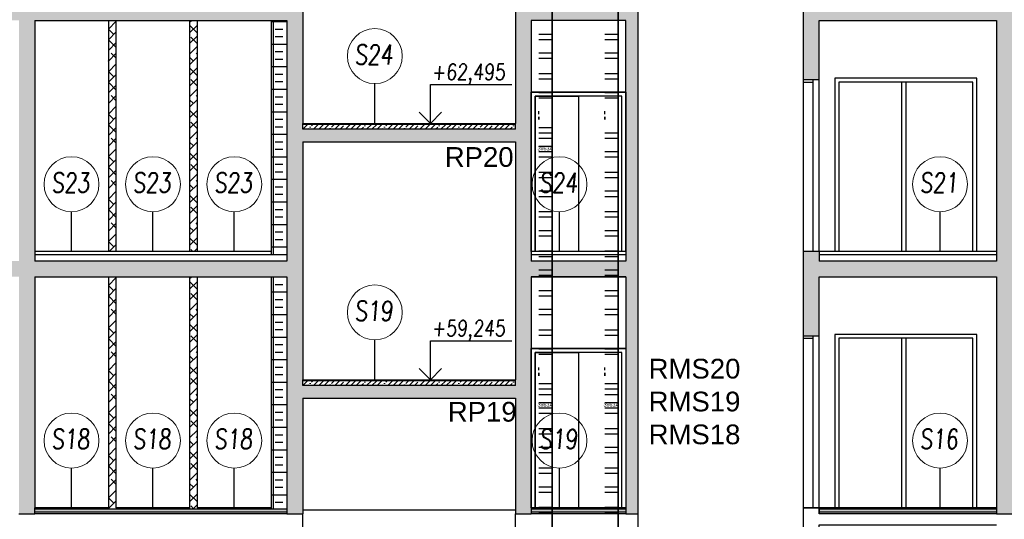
# Model space of a CAD drawing. Header units: millimetres. Extents: x 171 to 266814, y 44 to 350448.
# Tile 78 of 105: x 14834 to 27324, y 99103 to 105439. Entities that reach past the tile are written whole.
import ezdxf

# ---------------------------------------------------------------- set-up
doc = ezdxf.new("R2010")
doc.units = ezdxf.units.MM
doc.header["$LTSCALE"] = 100
doc.linetypes.add('ČÁRKOVANÁ', pattern=[19.05, 12.7, -6.35])
doc.layers.add('DVERE', color=7, linetype='Continuous', true_color=0xf00000)
for name, color, linetype in [('Elektro přívod', 1, 'Continuous'), ('KOTY', 7, 'Continuous'), ('KOTY 50', 7, 'Continuous'), ('LEGENDA', 7, 'Continuous'), ('NOVÁ TENKÁ', 240, 'Continuous'), ('NOVÁ TLUSTÁ', 240, 'Continuous'), ('Přípojnice', 202, 'Continuous'), ('SRAFA', 9, 'Continuous'), ('TENKA', 253, 'Continuous'), ('TLUSTA', 2, 'Continuous'), ('ŽB', 3, 'Continuous'), ('ŽB NOVÝ', 240, 'Continuous')]:
    doc.layers.add(name, color=color, linetype=linetype)
doc.layers.add('SRAFA ŽB', color=254, linetype='Continuous', lineweight=35)
doc.layers.add('SRAFY', color=7, linetype='Continuous', lineweight=13)
doc.styles.add('arial', font='arial.ttf', dxfattribs={"width": 0.8, "height": 1})
doc.styles.add('CS-ROMANS', font='romans.shx', dxfattribs={"width": 0.75, "oblique": 5})
doc.styles.get("Standard").update_dxf_attribs({"font": 'arial.ttf'})

msp = doc.modelspace()

# ---------------------------------------------------------------- hatches: boundary and pattern name
at = {"layer": 'SRAFA'}
h = msp.add_hatch(dxfattribs=at)
h.set_pattern_fill('ANSI38', color=253, scale=30)
h.set_pattern_definition([(45, (51184.38, 33723.78), (-67.35192, 67.35192), []), (135, (51184.38, 33723.78), (-202.05576, 67.35192), [238.125, -142.875])])
h.paths.add_polyline_path([(15958.671, 102498.396), (16058.671, 102498.396), (16058.671, 105428.423), (15958.671, 105428.423)])
h.paths.add_polyline_path([(16988.671, 102498.396), (17088.671, 102498.396), (17088.671, 105428.423), (16988.671, 105428.423)])
h = msp.add_hatch(dxfattribs=at)
h.set_pattern_fill('INSUL', color=253, scale=30)
h.set_pattern_definition([(0, (-48790.62, 17403.78), (0, 285.75), []), (0, (-48790.62, 17499.03), (0, 285.75), [95.25, -95.25]), (0, (-48790.62, 17594.28), (0, 285.75), [95.25, -95.25])])
h.paths.add_polyline_path([(18223.672, 101848.396), (18073.672, 101848.396), (18073.672, 99233.396), (18223.672, 99233.396)])
h.paths.add_polyline_path([(18223.672, 101863.396), (18073.672, 101863.396), (18073.672, 101848.396), (18223.672, 101848.396)])
h.paths.add_polyline_path([(18223.672, 101963.396), (18073.672, 101963.396), (18073.672, 101863.396), (18223.672, 101863.396)])
h.paths.add_polyline_path([(18073.672, 101963.396), (18048.672, 101963.396), (18048.672, 101863.396), (18073.672, 101863.396)])
h.paths.add_polyline_path([(18073.672, 101863.396), (18048.672, 101863.396), (18048.672, 101848.396), (18073.672, 101848.396)])
h.paths.add_polyline_path([(18073.672, 101848.396), (18023.671, 101848.396), (18023.671, 99248.396), (18048.672, 99233.396), (18073.672, 99233.396)])
h.paths.add_polyline_path([(18223.672, 102178.423), (18073.672, 102178.423), (18073.672, 101963.396), (18223.672, 101963.396)])
h.paths.add_polyline_path([(18073.672, 102458.396), (18223.672, 102458.396), (18223.672, 105428.423), (18073.672, 105428.423)])
h.paths.add_polyline_path([(18023.671, 102458.396), (18073.672, 102458.396), (18073.672, 105428.423), (18023.671, 105428.423)])
h.paths.add_polyline_path([(18073.672, 102178.423), (18023.671, 102178.423), (18023.671, 101963.396), (18073.672, 101963.396)])
h = msp.add_hatch(dxfattribs=at)
h.set_pattern_fill('ANSI38', color=253, scale=30)
h.set_pattern_definition([(45, (51184.38, 30473.78), (-67.35192, 67.35192), []), (135, (51184.38, 30473.78), (-202.05576, 67.35192), [238.125, -142.875])])
h.paths.add_polyline_path([(16058.671, 102178.423), (15958.671, 102178.423), (15958.671, 99233.423), (16058.671, 99233.423)])
h.paths.add_polyline_path([(17088.671, 102178.423), (16988.671, 102178.423), (16988.671, 99233.423), (17088.671, 99233.423)])
h = msp.add_hatch(dxfattribs=at)
h.set_pattern_fill('ANSI35', color=253, scale=15)
h.set_pattern_definition([(45, (-48815.62, 33723.78), (-67.35192, 67.35192), []), (45, (-48748.27, 33723.78), (-67.35192, 67.35192), [119.0625, -23.8125, 0, -23.8125])])
h.paths.add_polyline_path([(18223.671, 99233.396), (18048.671, 99233.396), (15023.671, 99233.396), (15023.671, 99193.396), (18223.671, 99193.396)])
h.paths.add_polyline_path([(22523.671, 99233.396), (21323.671, 99233.396), (21323.671, 99193.396), (22523.671, 99193.396)])
h.paths.add_polyline_path([(27223.671, 99233.396), (24973.671, 99233.396), (24973.671, 99193.396), (27223.671, 99193.396)])
at = {"layer": 'SRAFA ŽB'}
h = msp.add_hatch(color=253, dxfattribs=at)
h.dxf.hatch_style = 1
h.paths.add_polyline_path([(21323.671, 112648.566), (22523.671, 112648.566), (22523.671, 112868.566), (24772.727, 112868.566), (24773.671, 111178.396), (24973.671, 111178.396), (24973.671, 111788.396), (27223.671, 111788.396), (27223.671, 108323.396), (27223.671, 105748.396), (27223.671, 105628.396), (24973.671, 105628.396), (24973.671, 105748.396), (24773.671, 105748.396), (24773.671, 104678.396), (24973.671, 104678.396), (24973.671, 105428.423), (27223.671, 105428.423), (27223.671, 102498.396), (27223.671, 102378.396), (24973.671, 102378.396), (24973.671, 102498.396), (24773.671, 102498.396), (24773.671, 101428.396), (24973.671, 101428.396), (24973.671, 102178.423), (27223.671, 102178.423), (27223.671, 99248.396), (27223.671, 99173.396), (27423.671, 99173.396), (27423.671, 99248.396), (27423.671, 102178.423), (33971.783, 102178.423), (33971.783, 102378.396), (27423.671, 102378.396), (27423.671, 102498.396), (27423.671, 105428.423), (33971.783, 105428.423), (33971.783, 105628.423), (27423.671, 105628.423), (27423.671, 105748.396), (27423.671, 109348.396), (27423.671, 112648.566), (33973.671, 112648.566), (33971.783, 112868.566), (33771.783, 112868.566), (33773.671, 112868.566), (27422.727, 112868.566), (27422.727, 113388.566), (27222.727, 113388.566), (27222.255, 111988.396), (24973.199, 111988.396), (24973.671, 113678.396), (22673.671, 113678.396), (22673.671, 113498.396), (24772.727, 113498.396), (24772.727, 112868.566), (18422.727, 112868.566), (18422.734, 113288.566), (18223.678, 113288.566), (18223.671, 111988.396), (15023.671, 111988.566), (15023.671, 113388.566), (14823.671, 113388.566), (14823.671, 112868.566), (8273.671, 112868.566), (8273.671, 112648.566), (14823.671, 112648.566), (14823.671, 108878.423), (8273.671, 108878.423), (8273.671, 108678.423), (12926.171, 108678.423), (13001.171, 108678.423), (14823.671, 108678.396), (14823.671, 105748.396), (14823.671, 105628.396), (8273.671, 105628.396), (8273.671, 105588.396), (8273.671, 105428.423), (12926.171, 105428.423), (13001.171, 105428.423), (14823.671, 105428.423), (14823.671, 99248.396), (14823.671, 99173.396), (15023.671, 99173.396), (15023.671, 99248.396), (15023.671, 105428.423), (15958.671, 105428.423), (16058.671, 105428.423), (16988.671, 105428.423), (17088.671, 105428.423), (18223.671, 105428.423), (18223.671, 99233.396), (18223.671, 99173.396), (18423.671, 99173.396), (18423.671, 100638.396), (21123.671, 100638.396), (21123.671, 99248.396), (21123.671, 99173.396), (21323.671, 99173.396), (21323.671, 99248.396), (21323.671, 102178.396), (22523.671, 102178.396), (22523.671, 99248.396), (22523.671, 99173.396), (22673.671, 99173.396), (22673.671, 113678.402), (22523.671, 113678.389), (22523.671, 108323.396), (22523.671, 105748.396), (22523.671, 105628.423), (21323.671, 105628.423), (21323.671, 105748.396), (21323.671, 108638.396)])
h.paths.add_polyline_path([(15023.671, 108678.423), (15958.671, 108678.423), (16058.671, 108678.423), (16988.671, 108678.423), (17088.671, 108678.423), (18223.671, 108678.423), (18223.671, 108878.396), (15023.671, 108878.396), (15023.671, 111788.396), (18223.671, 111788.396), (18223.671, 108308.396), (18223.671, 105733.396), (18223.671, 105628.396), (15023.671, 105628.396), (15023.671, 105748.396)], flags=16)
h.paths.add_polyline_path([(16058.671, 105733.396), (16058.671, 105748.396), (16058.671, 108598.396), (16988.671, 108598.396), (16988.671, 105748.396), (16988.671, 105733.396), (17088.671, 105733.396), (17088.671, 105748.396), (17088.671, 108598.396), (18023.671, 108598.396), (18023.671, 105748.396), (18023.671, 105733.396)], flags=0)
h.paths.add_polyline_path([(18023.671, 110923.396), (15023.671, 110923.396), (15023.671, 110938.396), (18023.671, 110938.396)], flags=0)
h.paths.add_polyline_path([(18423.671, 112648.566), (21123.671, 112648.566), (21123.671, 107373.396), (21123.671, 107298.423), (18423.671, 107298.423), (18423.671, 107373.423)], flags=16)
h.paths.add_polyline_path([(18423.671, 107138.423), (21123.671, 107138.423), (21123.671, 104123.423), (21123.671, 104048.423), (18423.671, 104048.423), (18423.671, 104123.423)], flags=16)
h.paths.add_polyline_path([(18423.671, 110923.396), (18423.671, 110938.396), (21123.671, 110938.396), (21123.671, 110923.396)], flags=0)
h.paths.add_polyline_path([(18423.671, 103888.423), (21123.671, 103888.423), (21123.671, 100873.396), (21123.671, 100798.396), (18423.671, 100798.396), (18423.671, 100873.396)], flags=16)
h.paths.add_polyline_path([(21323.671, 105428.396), (22523.671, 105428.396), (22523.671, 102498.396), (22523.671, 102378.423), (21323.671, 102378.423), (21323.671, 102498.396)], flags=16)
h.paths.add_polyline_path([(21323.671, 104518.396), (22523.671, 104518.396), (22523.671, 102498.396), (21323.671, 102498.396)], flags=0)
h.paths.add_polyline_path([(14823.671, 102378.423), (8273.671, 102378.423), (8273.671, 102178.423), (12926.171, 102178.423), (13001.171, 102178.423), (14823.671, 102178.423)], flags=17)
h.paths.add_polyline_path([(18223.671, 102378.396), (15023.671, 102378.396), (15023.671, 102338.396), (15023.671, 102178.423), (18223.671, 102178.423)], flags=17)
h.paths.add_polyline_path([(27223.671, 108878.396), (24973.671, 108878.396), (24973.671, 108998.396), (24773.671, 108998.396), (24773.671, 107928.396), (24973.671, 107928.396), (24973.671, 108678.396), (27223.671, 108678.396)], flags=17)
h.paths.add_polyline_path([(33971.783, 108878.396), (27423.671, 108878.396), (27423.671, 108838.396), (27423.671, 108678.437), (33971.783, 108678.41)], flags=17)
at = {"layer": 'SRAFY'}
h = msp.add_hatch(dxfattribs=at)
h.set_pattern_fill('ANSI35', color=253, scale=15)
h.set_pattern_definition([(45, (-48815.62, 24278.81), (-67.35192, 67.35192), []), (45, (-48748.27, 24278.81), (-67.35192, 67.35192), [119.0625, -23.8125, 0, -23.8125])])
h.paths.add_polyline_path([(21123.671, 104108.423), (18423.671, 104108.423), (18423.671, 104048.423), (21123.671, 104048.423)])
h = msp.add_hatch(dxfattribs=at)
h.set_pattern_fill('ANSI35', color=253, scale=15)
h.set_pattern_definition([(45, (-48815.62, 21028.78), (-67.35192, 67.35192), []), (45, (-48748.27, 21028.78), (-67.35192, 67.35192), [119.0625, -23.8125, 0, -23.8125])])
h.paths.add_polyline_path([(21123.671, 100858.396), (18423.671, 100858.396), (18423.671, 100798.396), (21123.671, 100798.396)])

# ---------------------------------------------------------------- linework, layer by layer
at = {"layer": 'DVERE', "color": 253}
for p, q in [((16988.671, 99248.396), (16523.671, 99248.396)), ((16623.671, 99248.396), (16988.671, 99248.396)), ((16673.671, 99248.396), (16988.671, 99248.396)), ((18023.671, 99248.396), (17088.671, 99248.396)), ((17088.671, 99248.396), (18023.671, 99248.396)), ((17088.671, 99248.396), (18023.671, 99248.396))]:
    msp.add_line(p, q, dxfattribs=at)
at = {"layer": 'KOTY', "color": 253}
for p, q in [((20044.476, 104123.423), (20044.476, 104616.66)), ((20044.476, 104616.66), (21075.233, 104616.66)), ((20044.476, 104123.423), (19903.054, 104264.845)), ((20044.476, 104123.423), (20185.897, 104264.845)), ((20044.476, 100873.396), (20044.476, 101366.633)), ((20044.476, 101366.633), (21075.233, 101366.633)), ((20044.476, 100873.396), (19903.054, 101014.817)), ((20044.476, 100873.396), (20185.897, 101014.817))]:
    msp.add_line(p, q, dxfattribs=at)
at = {"layer": 'KOTY 50', "color": 253}
for p, q in [((19338.652, 104123.423), (19338.652, 104628.433)), ((15491.171, 102498.396), (15491.171, 103003.406)), ((16523.671, 102498.396), (16523.671, 103003.406)), ((17556.171, 102498.396), (17556.171, 103003.406)), ((21680.964, 102498.396), (21680.964, 103003.406)), ((26508.381, 102498.396), (26508.381, 103003.406)), ((19338.652, 100873.396), (19338.652, 101378.406)), ((15491.171, 99248.396), (15491.171, 99753.406)), ((16523.671, 99248.396), (16523.671, 99753.406)), ((17556.171, 99248.396), (17556.171, 99753.406)), ((21680.964, 99248.396), (21680.964, 99753.406)), ((26508.381, 99248.396), (26508.381, 99753.406))]:
    msp.add_line(p, q, dxfattribs=at)
at = {"layer": 'KOTY 50', "color": 253, "lineweight": 13, "ltscale": 5}
for centre in [(19338.652, 104976.943), (15491.171, 103351.915), (16523.671, 103351.915), (17556.171, 103351.915), (21680.964, 103351.915), (26508.381, 103351.915), (19338.652, 101726.915), (15491.171, 100101.915), (16523.671, 100101.915), (17556.171, 100101.915), (21680.964, 100101.915), (26508.381, 100101.915)]:
    msp.add_circle(centre, 348.51, dxfattribs=at)
at = {"layer": 'NOVÁ TENKÁ', "color": 253}
for p, q in [((24773.671, 105748.396), (24773.671, 104698.396)), ((15958.671, 105428.423), (16058.671, 105428.423)), ((16988.671, 105428.423), (17088.671, 105428.423)), ((24973.671, 104698.396), (24973.671, 105428.423)), ((24773.671, 104698.396), (24773.671, 104648.396)), ((24773.671, 104698.396), (24773.671, 102498.396)), ((24898.671, 104648.396), (24898.671, 104678.396)), ((24898.671, 102498.396), (24898.671, 104678.396)), ((24973.671, 102498.396), (24973.671, 104698.396)), ((26973.671, 104698.396), (25173.671, 104698.396)), ((25173.671, 104698.396), (25173.671, 102498.396)), ((26973.671, 102498.396), (26973.671, 104698.396)), ((24773.671, 104648.396), (24898.671, 104648.396)), ((26923.671, 104648.396), (25223.671, 104648.396)), ((25223.671, 104648.396), (25223.671, 102498.396)), ((26023.671, 102498.396), (26023.671, 104648.396)), ((26073.671, 104648.396), (26073.671, 102498.396)), ((26923.671, 102498.396), (26923.671, 104648.396)), ((22523.671, 104518.396), (21323.671, 104518.396)), ((21373.671, 104468.396), (21923.671, 104468.396)), ((21373.671, 102498.396), (21373.671, 104468.396)), ((22473.671, 104468.396), (21373.671, 104468.396)), ((21373.671, 104468.396), (21373.671, 102498.396)), ((21923.671, 104468.396), (21923.671, 102498.396)), ((21923.671, 104468.396), (21923.671, 102498.396)), ((22473.671, 104468.396), (21923.671, 104468.396)), ((21923.671, 104468.396), (21923.671, 102498.396)), ((22473.671, 102498.396), (22473.671, 104468.396)), ((22473.671, 102498.396), (22473.671, 104468.396)), ((18423.671, 104048.423), (18423.671, 104123.423)), ((21123.671, 104108.423), (18423.671, 104108.423)), ((21123.671, 104048.423), (18423.671, 104048.423)), ((21123.671, 104048.423), (21123.671, 104123.423)), ((21323.671, 102498.396), (21323.671, 102378.396)), ((22523.671, 102498.396), (22523.671, 102378.396)), ((24973.671, 102498.396), (24973.671, 102378.396)), ((27223.671, 102498.396), (27223.671, 102378.396)), ((18223.671, 102378.396), (15023.671, 102378.396)), ((27223.671, 102378.396), (24973.671, 102378.396)), ((24773.671, 101448.396), (24773.671, 101398.396)), ((24773.671, 101448.396), (24773.671, 99248.396)), ((24898.671, 101398.396), (24898.671, 101428.396)), ((24898.671, 99248.396), (24898.671, 101428.396)), ((24973.671, 99248.396), (24973.671, 101448.396)), ((26973.671, 101448.396), (25173.671, 101448.396)), ((25173.671, 101448.396), (25173.671, 99248.396)), ((26973.671, 101448.396), (25173.671, 101448.396)), ((25173.671, 101448.396), (25173.671, 99248.396)), ((26973.671, 99248.396), (26973.671, 101448.396)), ((26973.671, 99248.396), (26973.671, 101448.396)), ((24773.671, 101398.396), (24898.671, 101398.396)), ((26923.671, 101398.396), (25223.671, 101398.396)), ((25223.671, 101398.396), (25223.671, 99248.396)), ((26023.671, 99248.396), (26023.671, 101398.396)), ((26073.671, 101398.396), (26073.671, 99248.396)), ((26923.671, 99248.396), (26923.671, 101398.396)), ((22523.671, 101268.396), (21323.671, 101268.396)), ((21373.671, 101218.396), (21923.671, 101218.396)), ((21373.671, 99248.396), (21373.671, 101218.396)), ((22473.671, 101218.396), (21373.671, 101218.396)), ((21373.671, 101218.396), (21373.671, 99248.396)), ((21923.671, 101218.396), (21923.671, 99248.396)), ((21923.671, 101218.396), (21923.671, 99248.396)), ((22473.671, 101218.396), (21923.671, 101218.396)), ((21923.671, 101218.396), (21923.671, 99248.396)), ((22473.671, 99248.396), (22473.671, 101218.396)), ((22473.671, 99248.396), (22473.671, 101218.396)), ((18423.671, 100798.396), (18423.671, 100873.396)), ((21123.671, 100858.396), (18423.671, 100858.396)), ((21123.671, 100798.396), (18423.671, 100798.396)), ((21123.671, 100798.396), (21123.671, 100873.396)), ((14823.671, 99173.396), (15023.671, 99173.396)), ((15023.671, 99173.396), (15023.671, 99248.396)), ((15958.671, 99248.396), (15958.671, 99233.396)), ((16058.671, 99248.396), (16058.671, 99233.396)), ((16988.671, 99248.396), (16988.671, 99233.396)), ((17088.671, 99248.396), (17088.671, 99233.396)), ((18023.671, 99248.396), (18023.671, 99233.396)), ((18223.671, 99233.396), (18223.671, 99173.396)), ((18223.671, 99173.396), (18423.671, 99173.396)), ((21123.671, 99248.396), (21123.671, 99173.396)), ((21123.671, 99173.396), (21323.671, 99173.396)), ((21323.671, 99248.396), (21323.671, 99173.396)), ((22523.671, 99248.396), (22523.671, 99173.396)), ((22523.671, 99173.396), (22673.671, 99173.396)), ((27223.671, 99248.396), (27223.671, 99173.396)), ((27223.671, 99173.396), (27423.671, 99173.396))]:
    msp.add_line(p, q, dxfattribs=at)
for points in [[(21323.671, 104518.396), (22523.671, 104518.396), (22523.671, 102498.396), (21323.671, 102498.396)], [(21323.671, 101268.396), (22523.671, 101268.396), (22523.671, 99248.396), (21323.671, 99248.396)]]:
    msp.add_lwpolyline(points, close=True, dxfattribs=at)
for points in [[(18223.671, 102378.396), (15023.671, 102378.396)], [(22523.671, 102378.423), (21323.671, 102378.423)], [(18223.671, 99233.396), (15023.671, 99233.396)], [(18223.671, 99193.396), (15023.671, 99193.396)], [(22523.671, 99233.396), (21323.671, 99233.396)], [(22523.671, 99193.396), (21323.671, 99193.396)], [(27223.671, 99233.396), (24973.671, 99233.396)], [(27223.671, 99193.396), (24973.671, 99193.396)]]:
    msp.add_lwpolyline(points, dxfattribs=at)
at = {"layer": 'NOVÁ TLUSTÁ', "color": 253}
for p, q in [((15958.671, 105428.423), (15958.671, 102498.396)), ((16058.671, 102498.396), (16058.671, 105428.423)), ((16988.671, 105428.423), (16988.671, 102498.396)), ((17088.671, 102498.396), (17088.671, 105428.423)), ((18023.671, 105428.423), (18023.671, 102458.396)), ((18048.671, 105428.423), (18048.671, 102458.396)), ((18423.671, 104123.423), (21123.671, 104123.423)), ((18423.671, 103888.423), (21123.671, 103888.423)), ((18023.671, 102498.396), (15023.671, 102498.396)), ((18223.671, 102458.396), (15023.671, 102458.396)), ((22523.671, 102498.396), (21323.671, 102498.396)), ((22523.671, 102458.396), (21323.671, 102458.396)), ((27223.671, 102498.396), (24773.671, 102498.396)), ((27223.671, 102458.396), (24973.671, 102458.396)), ((15958.671, 102178.423), (15958.671, 99248.396)), ((16058.671, 99248.396), (16058.671, 102178.423)), ((16988.671, 102178.423), (16988.671, 99248.396)), ((17088.671, 99248.396), (17088.671, 102178.423)), ((18023.671, 102178.423), (18023.671, 99248.396)), ((18048.671, 102178.423), (18048.671, 99233.396)), ((18423.671, 100873.396), (21123.671, 100873.396)), ((18423.671, 100638.396), (21123.671, 100638.396)), ((15958.671, 99248.396), (15023.671, 99248.396)), ((16988.671, 99248.396), (16058.671, 99248.396)), ((18023.671, 99248.396), (17088.671, 99248.396)), ((18223.671, 99233.396), (18048.671, 99233.396)), ((22523.671, 99248.396), (21323.671, 99248.396)), ((27223.671, 99248.396), (24973.671, 99248.396))]:
    msp.add_line(p, q, dxfattribs=at)
at = {"layer": 'Přípojnice'}
for p, q in [((21419.523, 105255.722, 100.182), (21586.523, 105255.722, 100.182)), ((21419.523, 105187.722, 100.182), (21586.523, 105187.722, 100.182)), ((22256.523, 105255.722, 100.182), (22423.523, 105255.722, 100.182)), ((22256.523, 105187.722, 100.182), (22423.523, 105187.722, 100.182)), ((21419.523, 105016.722, 32.182), (21586.523, 105016.722, 32.182)), ((21419.523, 104948.722, 32.182), (21586.523, 104948.722, 32.182)), ((22256.523, 105016.722, 32.182), (22423.523, 105016.722, 32.182)), ((22256.523, 104948.722, 32.182), (22423.523, 104948.722, 32.182)), ((21419.523, 104755.722, 100.182), (21586.523, 104755.722, 100.182)), ((21419.523, 104687.722, 100.182), (21586.523, 104687.722, 100.182)), ((22256.523, 104755.722, 100.182), (22423.523, 104755.722, 100.182)), ((22256.523, 104687.722, 100.182), (22423.523, 104687.722, 100.182)), ((21419.523, 104516.722, 32.182), (21586.523, 104516.722, 32.182)), ((21419.523, 104448.722, 32.182), (21586.523, 104448.722, 32.182)), ((22256.523, 104516.722, 32.182), (22423.523, 104516.722, 32.182)), ((22256.523, 104448.722, 32.182), (22423.523, 104448.722, 32.182)), ((21418.523, 104242.722, 66.182), (21418.523, 104276.722, 66.182)), ((21418.523, 104208.722, 49.182), (21418.523, 104174.722, 49.182)), ((21587.523, 104242.722, 66.182), (21587.523, 104276.722, 66.182)), ((21587.523, 104208.722, 49.182), (21587.523, 104174.722, 49.182)), ((22255.523, 104242.722, 66.182), (22255.523, 104276.722, 66.182)), ((22255.523, 104208.722, 49.182), (22255.523, 104174.722, 49.182)), ((22424.523, 104242.722, 66.182), (22424.523, 104276.722, 66.182)), ((22424.523, 104208.722, 49.182), (22424.523, 104174.722, 49.182)), ((21419.523, 104005.722, 100.182), (21586.523, 104005.722, 100.182)), ((21419.523, 103937.722, 100.182), (21586.523, 103937.722, 100.182)), ((22256.523, 104005.722, 100.182), (22423.523, 104005.722, 100.182)), ((22256.523, 103937.722, 100.182), (22423.523, 103937.722, 100.182)), ((21419.523, 103766.722, 32.182), (21586.523, 103766.722, 32.182)), ((21419.523, 103698.722, 32.182), (21586.523, 103698.722, 32.182)), ((22256.523, 103766.722, 32.182), (22423.523, 103766.722, 32.182)), ((22256.523, 103698.722, 32.182), (22423.523, 103698.722, 32.182)), ((21419.523, 103505.722, 100.182), (21586.523, 103505.722, 100.182)), ((21419.523, 103437.722, 100.182), (21586.523, 103437.722, 100.182)), ((22256.523, 103505.722, 100.182), (22423.523, 103505.722, 100.182)), ((22256.523, 103437.722, 100.182), (22423.523, 103437.722, 100.182)), ((21419.523, 103266.722, 32.182), (21586.523, 103266.722, 32.182)), ((21419.523, 103198.722, 32.182), (21586.523, 103198.722, 32.182)), ((22256.523, 103266.722, 32.182), (22423.523, 103266.722, 32.182)), ((22256.523, 103198.722, 32.182), (22423.523, 103198.722, 32.182)), ((21419.523, 103005.722, 100.182), (21586.523, 103005.722, 100.182)), ((21419.523, 102937.722, 100.182), (21586.523, 102937.722, 100.182)), ((22256.523, 103005.722, 100.182), (22423.523, 103005.722, 100.182)), ((22256.523, 102937.722, 100.182), (22423.523, 102937.722, 100.182)), ((21419.523, 102766.722, 32.182), (21586.523, 102766.722, 32.182)), ((21419.523, 102698.722, 32.182), (21586.523, 102698.722, 32.182)), ((22256.523, 102766.722, 32.182), (22423.523, 102766.722, 32.182)), ((22256.523, 102698.722, 32.182), (22423.523, 102698.722, 32.182)), ((21419.523, 102505.722, 100.182), (21586.523, 102505.722, 100.182)), ((21419.523, 102437.722, 100.182), (21586.523, 102437.722, 100.182)), ((22256.523, 102505.722, 100.182), (22423.523, 102505.722, 100.182)), ((22256.523, 102437.722, 100.182), (22423.523, 102437.722, 100.182)), ((21419.523, 102266.722, 32.182), (21586.523, 102266.722, 32.182)), ((21419.523, 102198.722, 32.182), (21586.523, 102198.722, 32.182)), ((22256.523, 102266.722, 32.182), (22423.523, 102266.722, 32.182)), ((22256.523, 102198.722, 32.182), (22423.523, 102198.722, 32.182)), ((21419.523, 102005.722, 100.182), (21586.523, 102005.722, 100.182)), ((21419.523, 101937.722, 100.182), (21586.523, 101937.722, 100.182)), ((22256.523, 102005.722, 100.182), (22423.523, 102005.722, 100.182)), ((22256.523, 101937.722, 100.182), (22423.523, 101937.722, 100.182)), ((21419.523, 101766.722, 32.182), (21586.523, 101766.722, 32.182)), ((21419.523, 101698.722, 32.182), (21586.523, 101698.722, 32.182)), ((22256.523, 101766.722, 32.182), (22423.523, 101766.722, 32.182)), ((22256.523, 101698.722, 32.182), (22423.523, 101698.722, 32.182)), ((21419.523, 101505.722, 100.182), (21586.523, 101505.722, 100.182)), ((21419.523, 101437.722, 100.182), (21586.523, 101437.722, 100.182)), ((22256.523, 101505.722, 100.182), (22423.523, 101505.722, 100.182)), ((22256.523, 101437.722, 100.182), (22423.523, 101437.722, 100.182)), ((21419.523, 101266.722, 32.182), (21586.523, 101266.722, 32.182)), ((21419.523, 101198.722, 32.182), (21586.523, 101198.722, 32.182)), ((22256.523, 101266.722, 32.182), (22423.523, 101266.722, 32.182)), ((22256.523, 101198.722, 32.182), (22423.523, 101198.722, 32.182)), ((21418.523, 100992.722, 66.182), (21418.523, 101026.722, 66.182)), ((21418.523, 100958.722, 49.182), (21418.523, 100924.722, 49.182)), ((21587.523, 100992.722, 66.182), (21587.523, 101026.722, 66.182)), ((21587.523, 100958.722, 49.182), (21587.523, 100924.722, 49.182)), ((22255.523, 100992.722, 66.182), (22255.523, 101026.722, 66.182)), ((22255.523, 100958.722, 49.182), (22255.523, 100924.722, 49.182)), ((22424.523, 100992.722, 66.182), (22424.523, 101026.722, 66.182)), ((22424.523, 100958.722, 49.182), (22424.523, 100924.722, 49.182)), ((21419.523, 100755.722, 100.182), (21586.523, 100755.722, 100.182)), ((21419.523, 100687.722, 100.182), (21586.523, 100687.722, 100.182)), ((22256.523, 100755.722, 100.182), (22423.523, 100755.722, 100.182)), ((22256.523, 100687.722, 100.182), (22423.523, 100687.722, 100.182)), ((21419.523, 100516.722, 32.182), (21586.523, 100516.722, 32.182)), ((21419.523, 100448.722, 32.182), (21586.523, 100448.722, 32.182)), ((22256.523, 100516.722, 32.182), (22423.523, 100516.722, 32.182)), ((22256.523, 100448.722, 32.182), (22423.523, 100448.722, 32.182)), ((21419.523, 100255.722, 100.182), (21586.523, 100255.722, 100.182)), ((21419.523, 100187.722, 100.182), (21586.523, 100187.722, 100.182)), ((22256.523, 100255.722, 100.182), (22423.523, 100255.722, 100.182)), ((22256.523, 100187.722, 100.182), (22423.523, 100187.722, 100.182)), ((21419.523, 100016.722, 32.182), (21586.523, 100016.722, 32.182)), ((21419.523, 99948.722, 32.182), (21586.523, 99948.722, 32.182)), ((22256.523, 100016.722, 32.182), (22423.523, 100016.722, 32.182)), ((22256.523, 99948.722, 32.182), (22423.523, 99948.722, 32.182)), ((21419.523, 99755.722, 100.182), (21586.523, 99755.722, 100.182)), ((21419.523, 99687.722, 100.182), (21586.523, 99687.722, 100.182)), ((22256.523, 99755.722, 100.182), (22423.523, 99755.722, 100.182)), ((22256.523, 99687.722, 100.182), (22423.523, 99687.722, 100.182)), ((21419.523, 99516.722, 32.182), (21586.523, 99516.722, 32.182)), ((21419.523, 99448.722, 32.182), (21586.523, 99448.722, 32.182)), ((22256.523, 99516.722, 32.182), (22423.523, 99516.722, 32.182)), ((22256.523, 99448.722, 32.182), (22423.523, 99448.722, 32.182)), ((21419.523, 99255.722, 100.182), (21586.523, 99255.722, 100.182)), ((21419.523, 99187.722, 100.182), (21586.523, 99187.722, 100.182)), ((22256.523, 99255.722, 100.182), (22423.523, 99255.722, 100.182)), ((22256.523, 99187.722, 100.182), (22423.523, 99187.722, 100.182))]:
    msp.add_line(p, q, dxfattribs=at)
at = {"layer": 'Přípojnice', "color": 3}
for p, q in [((21419.523, 104073.722, 200.364), (21586.523, 104073.722, 200.364)), ((21419.523, 104005.722, 200.364), (21586.523, 104005.722, 200.364)), ((21419.523, 103834.722, 132.364), (21586.523, 103834.722, 132.364)), ((21419.523, 103766.722, 132.364), (21586.523, 103766.722, 132.364)), ((21419.523, 100823.722, 200.364), (21586.523, 100823.722, 200.364)), ((22256.523, 100823.722, 100.182), (22423.523, 100823.722, 100.182)), ((21419.523, 100755.722, 200.364), (21586.523, 100755.722, 200.364)), ((22256.523, 100755.722, 100.182), (22423.523, 100755.722, 100.182)), ((21419.523, 100584.722, 132.364), (21586.523, 100584.722, 132.364)), ((22256.523, 100584.722, 32.182), (22423.523, 100584.722, 32.182)), ((21419.523, 100516.722, 132.364), (21586.523, 100516.722, 132.364)), ((22256.523, 100516.722, 32.182), (22423.523, 100516.722, 32.182))]:
    msp.add_line(p, q, dxfattribs=at)
at = {"layer": 'Přípojnice'}
for points in [[(21587.523, 104225.722, 32.182), (21587.523, 107475.722, 32.182), (21587.523, 107475.722, 100.182), (21587.523, 104225.722, 100.182)], [(22424.523, 104225.722, 32.182), (22424.523, 107475.722, 32.182), (22424.523, 107475.722, 100.182), (22424.523, 104225.722, 100.182)], [(21587.523, 100975.722, 32.182), (21587.523, 104225.722, 32.182), (21587.523, 104225.722, 100.182), (21587.523, 100975.722, 100.182)], [(22424.523, 100975.722, 32.182), (22424.523, 104225.722, 32.182), (22424.523, 104225.722, 100.182), (22424.523, 100975.722, 100.182)], [(21587.523, 97725.722, 32.182), (21587.523, 100975.722, 32.182), (21587.523, 100975.722, 100.182), (21587.523, 97725.722, 100.182)], [(22424.523, 97725.722, 32.182), (22424.523, 100975.722, 32.182), (22424.523, 100975.722, 100.182), (22424.523, 97725.722, 100.182)]]:
    msp.add_polyline3d(points, dxfattribs=at)
at = {"layer": 'Přípojnice', "extrusion": (1, 2.2656e-15, -6.12323e-17)}
for centre in [(104191.722, 66.182, 21418.523), (104191.722, 66.182, 21587.523), (104191.722, 66.182, 22255.523), (104191.722, 66.182, 22424.523)]:
    msp.add_circle(centre, 17, dxfattribs=at)
at = {"layer": 'Přípojnice', "extrusion": (1, 2.14313e-15, -6.12323e-17)}
for centre in [(100941.722, 66.182, 21418.523), (100941.722, 66.182, 21587.523), (100941.722, 66.182, 22255.523), (100941.722, 66.182, 22424.523)]:
    msp.add_circle(centre, 17, dxfattribs=at)
at = {"layer": 'TENKA', "color": 253}
for p, q in [((18223.671, 99173.396), (15023.671, 99173.396)), ((22523.671, 99173.396), (21323.671, 99173.396)), ((24773.671, 99248.396), (24973.671, 99248.396)), ((24973.671, 99248.396), (24973.671, 99173.396))]:
    msp.add_line(p, q, dxfattribs=at)
at = {"layer": 'TENKA', "color": 253, "linetype": 'ČÁRKOVANÁ', "ltscale": 10}
msp.add_line((21123.671, 99220.896), (18423.671, 99220.896), dxfattribs=at)
at = {"layer": 'TLUSTA', "color": 253}
for p, q in [((15958.671, 99248.396), (15023.671, 99248.396)), ((16423.671, 99248.396), (16058.671, 99248.396))]:
    msp.add_line(p, q, dxfattribs=at)
at = {"layer": 'ŽB', "color": 253}
for p, q in [((18423.671, 98973.396), (18423.671, 99173.396)), ((21123.671, 98973.396), (21123.671, 99173.396)), ((22673.671, 99173.396), (22673.671, 30608.396))]:
    msp.add_line(p, q, dxfattribs=at)
for points in [[(18223.671, 99173.396), (15023.671, 99173.396)], [(22523.671, 99173.396), (21323.671, 99173.396)], [(27223.671, 99173.396), (24973.671, 99173.396), (24973.671, 99248.396), (24773.671, 99248.396), (24773.671, 98288.396), (24773.671, 98288.396), (24973.671, 98288.396), (24973.671, 99033.396), (27223.671, 99033.396)]]:
    msp.add_lwpolyline(points, dxfattribs=at)
at = {"layer": 'ŽB NOVÝ', "color": 253}
for p, q in [((22673.671, 112648.566), (22673.671, 99173.396)), ((18423.671, 107138.423), (18423.671, 104123.423)), ((21123.671, 107138.423), (21123.671, 104123.423)), ((15023.671, 105428.423), (15023.671, 102378.396)), ((18223.671, 105428.423), (18223.671, 102378.396)), ((22523.671, 105428.396), (21323.671, 105428.396)), ((21323.671, 105428.396), (21323.671, 102498.396)), ((22523.671, 102498.396), (22523.671, 105428.396)), ((24973.671, 105428.423), (27223.671, 105428.423)), ((27223.671, 105428.423), (27223.671, 102498.396)), ((24773.671, 104678.396), (24973.671, 104678.396)), ((18423.671, 103888.423), (18423.671, 100873.396)), ((21123.671, 103888.423), (21123.671, 100873.396)), ((24773.671, 102498.396), (24773.671, 101448.396)), ((15023.671, 102178.423), (15023.671, 99248.396)), ((18223.671, 102178.423), (18223.671, 99233.396)), ((21323.671, 102178.396), (21323.671, 99248.396)), ((22523.671, 102178.396), (21323.671, 102178.396)), ((22523.671, 102178.396), (22523.671, 99248.396)), ((24973.671, 101448.396), (24973.671, 102178.423)), ((24973.671, 102178.423), (27223.671, 102178.423)), ((27223.671, 102178.423), (27223.671, 99248.396)), ((24773.671, 101428.396), (24973.671, 101428.396)), ((18423.671, 100638.396), (18423.671, 99173.396)), ((21123.671, 100638.396), (21123.671, 99248.396)), ((21123.671, 100638.396), (21123.671, 99248.396))]:
    msp.add_line(p, q, dxfattribs=at)
for points in [[(15023.671, 105428.423), (15958.671, 105428.423)], [(16058.671, 105428.423), (16988.671, 105428.423)], [(17088.671, 105428.423), (18223.671, 105428.423)], [(15023.671, 102178.423), (18223.671, 102178.423)], [(21323.671, 102178.396), (22523.671, 102178.396)]]:
    msp.add_lwpolyline(points, dxfattribs=at)

# ---------------------------------------------------------------- texts
at = {"layer": 'Elektro přívod', "lineweight": -3, "char_height": 250, "width": 62288.13584, "attachment_point": 1}
for s, insert in [('RP20', (20225.383, 103822.723)), ('RMS20\\PRMS19\\PRMS18', (22811.798, 101138.645)), ('RP19', (20263.914, 100591.792))]:
    msp.add_mtext(s, dxfattribs=dict(at, insert=insert))
at = {"layer": 'KOTY', "color": 253, "char_height": 200, "attachment_point": 1}
for s, insert in [('{\\Fromans|c238;\\Q5;\\W0.8;+62,495}', (20060.55, 104876.916)), ('{\\Fromans|c238;\\Q5;\\W0.8;+59,245}', (20060.55, 101626.889))]:
    msp.add_mtext_dynamic_manual_height_columns(s, width=1936.17472, gutter_width=12.5, heights=[0], dxfattribs=dict(at, insert=insert))
at = {"layer": 'LEGENDA', "color": 253, "char_height": 250, "attachment_point": 5, "style": 'CS-ROMANS'}
for s, insert in [('\\A1;S24', (19324.967, 104996.086)), ('\\A1;S23', (15477.486, 103371.058)), ('\\A1;S23', (16509.986, 103371.058)), ('\\A1;S23', (17542.486, 103371.058)), ('\\A1;S24', (21667.279, 103371.058)), ('\\A1;S21', (26494.696, 103371.058)), ('\\A1;S19', (19324.967, 101746.058)), ('\\A1;S18', (15477.486, 100121.058)), ('\\A1;S18', (16509.986, 100121.058)), ('\\A1;S18', (17542.486, 100121.058)), ('\\A1;S19', (21667.279, 100121.058)), ('\\A1;S16', (26494.696, 100121.058))]:
    msp.add_mtext(s, dxfattribs=dict(at, insert=insert))
at = {"layer": 'Přípojnice', "color": 3, "style": 'arial'}
for p in [(21403.148, 103780.837, 200.364), (21403.148, 100530.837, 200.364), (22240.148, 100530.837, 100.182)]:
    msp.add_text('3x63A', height=50, dxfattribs=at).set_placement(p)

doc.saveas('drawing.dxf')
